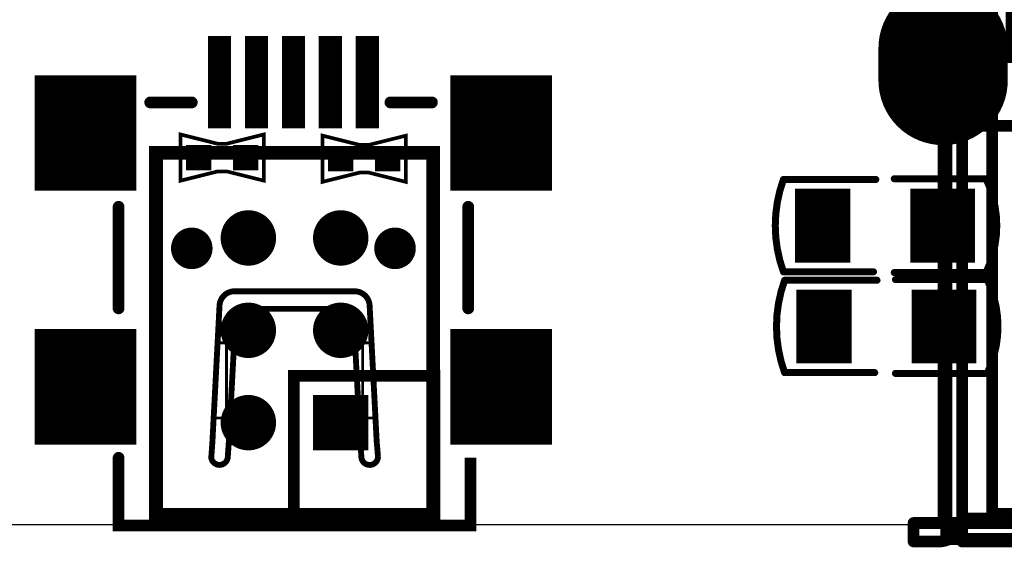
# Model space of a CAD drawing. Extents: x 68 to 180, y 55 to 144.
# Tile 20 of 27: x 138 to 159, y 55 to 67. Entities that reach past the tile are written whole.
import ezdxf

# ---------------------------------------------------------------- set-up
doc = ezdxf.new("R2010")
doc.units = 0
doc.header["$MEASUREMENT"] = 0
doc.layers.get('0').update_dxf_attribs({"linetype": 'CONTINUOUS'})
for name, color, linetype in [('BOARD_OUTLINE_00', 2, 'CONTINUOUS'), ('DRIL_NPLTE_THRU_01', 16, 'CONTINUOUS'), ('DRIL_NPLTE_THRU_02', 4, 'CONTINUOUS'), ('DRIL_NPLTE_THRU_03', 96, 'CONTINUOUS'), ('DRIL_NPLTE_THRU_04', 136, 'CONTINUOUS'), ('DRIL_NPLTE_THRU_05', 34, 'CONTINUOUS'), ('DRIL_NPLTE_THRU_06', 176, 'CONTINUOUS'), ('DRIL_PLTE_THRU_01', 16, 'CONTINUOUS'), ('DRIL_PLTE_THRU_02', 4, 'CONTINUOUS'), ('DRIL_PLTE_THRU_03', 96, 'CONTINUOUS'), ('DRIL_PLTE_THRU_04', 136, 'CONTINUOUS'), ('DRIL_PLTE_THRU_05', 34, 'CONTINUOUS'), ('DRIL_PLTE_THRU_06', 176, 'CONTINUOUS'), ('DRIL_SYMBOL', 2, 'CONTINUOUS'), ('PADS_BOT', 5, 'CONTINUOUS'), ('PADS_INNER', 1, 'CONTINUOUS'), ('PADS_TOP', 1, 'CONTINUOUS'), ('PART_BOT_2DLINE_00', 253, 'CONTINUOUS'), ('PART_BOT_2DLINE_01', 183, 'CONTINUOUS'), ('PART_TOP_2DLINE_00', 67, 'CONTINUOUS'), ('PART_TOP_2DLINE_01', 67, 'CONTINUOUS'), ('PART_TOP_COPPER_129', 130, 'CONTINUOUS')]:
    doc.layers.add(name, color=color, linetype=linetype)

# ---------------------------------------------------------------- blocks, each defined once
blk = doc.blocks.new('BOARD_5728')
at = {"layer": 'BOARD_OUTLINE_00', "const_width": 0.0254}
blk.add_lwpolyline([(0, -12.664, -0.306685), (1, -11.664), (110.44, -11.664, -0.233627), (111.44, -12.664), (111.44, -92.464, -0.199366), (110.44, -93.464), (1, -93.464, -0.298113), (0, -92.464), (0, -85.073), (12, -85.073), (12, -50.989), (2.337, -50.989), (2.356, -32.194), (0, -32.194)], format="xyb", close=True, dxfattribs=at)
blk = doc.blocks.new('SMOOTH_0$08')
at = {"const_width": 0.04}
blk.add_lwpolyline([(-0.02, 0, 1), (0.02, 0, 1)], format="xyb", close=True, dxfattribs=at)
blk = doc.blocks.new('PART_BODY_BOT_5749')
at = {"layer": 'PART_BOT_2DLINE_01', "const_width": 0.08}
blk.add_lwpolyline([(-0.9, 0.5), (-0.1, 0.3), (0.1, 0.3), (0.9, 0.5), (0.9, -0.5), (0.1, -0.3), (-0.1, -0.3), (-0.9, -0.5)], close=True, dxfattribs=at)
at = {"layer": 'PART_BOT_2DLINE_01'}
for p in [(-0.9, 0.5), (0.9, 0.5), (-0.1, 0.3), (0.1, 0.3), (-0.1, -0.3), (0.1, -0.3), (-0.9, -0.5), (0.9, -0.5)]:
    blk.add_blockref('SMOOTH_0$08', p, dxfattribs=at)
blk = doc.blocks.new('DRIL_HOLE_0')
blk.add_lwpolyline([(0, 0, 1), (0, 0, 1)], format="xyb", close=True)
blk = doc.blocks.new('PAD_0')
blk.add_lwpolyline([(0, 0, 1), (0, 0, 1)], format="xyb", close=True)
blk = doc.blocks.new('PAD_23')
at = {"const_width": 0.55}
blk.add_lwpolyline([(-0.275, 0), (0.275, 0)], dxfattribs=at)
blk = doc.blocks.new('STK_BOT_41')
at = {"layer": 'DRIL_PLTE_THRU_01'}
blk.add_blockref('DRIL_HOLE_0', (0, 0), dxfattribs=at)
at = {"layer": 'DRIL_PLTE_THRU_02'}
blk.add_blockref('DRIL_HOLE_0', (0, 0), dxfattribs=at)
at = {"layer": 'DRIL_PLTE_THRU_03'}
blk.add_blockref('DRIL_HOLE_0', (0, 0), dxfattribs=at)
at = {"layer": 'DRIL_PLTE_THRU_04'}
blk.add_blockref('DRIL_HOLE_0', (0, 0), dxfattribs=at)
at = {"layer": 'DRIL_PLTE_THRU_05'}
blk.add_blockref('DRIL_HOLE_0', (0, 0), dxfattribs=at)
at = {"layer": 'DRIL_PLTE_THRU_06'}
blk.add_blockref('DRIL_HOLE_0', (0, 0), dxfattribs=at)
at = {"layer": 'PADS_BOT'}
blk.add_blockref('PAD_23', (0, 0), dxfattribs=at)
at = {"layer": 'PADS_INNER'}
blk.add_blockref('PAD_0', (0, 0), dxfattribs=at)
at = {"layer": 'PADS_TOP'}
blk.add_blockref('PAD_0', (0, 0), dxfattribs=at)
blk = doc.blocks.new('STK_BOT_40')
at = {"layer": 'DRIL_NPLTE_THRU_01'}
blk.add_blockref('DRIL_HOLE_0', (0, 0), dxfattribs=at)
at = {"layer": 'DRIL_NPLTE_THRU_02'}
blk.add_blockref('DRIL_HOLE_0', (0, 0), dxfattribs=at)
at = {"layer": 'DRIL_NPLTE_THRU_03'}
blk.add_blockref('DRIL_HOLE_0', (0, 0), dxfattribs=at)
at = {"layer": 'DRIL_NPLTE_THRU_04'}
blk.add_blockref('DRIL_HOLE_0', (0, 0), dxfattribs=at)
at = {"layer": 'DRIL_NPLTE_THRU_05'}
blk.add_blockref('DRIL_HOLE_0', (0, 0), dxfattribs=at)
at = {"layer": 'DRIL_NPLTE_THRU_06'}
blk.add_blockref('DRIL_HOLE_0', (0, 0), dxfattribs=at)
at = {"layer": 'PADS_BOT'}
blk.add_blockref('PAD_23', (0, 0), dxfattribs=at)
at = {"layer": 'PADS_INNER'}
blk.add_blockref('PAD_0', (0, 0), dxfattribs=at)
at = {"layer": 'PADS_TOP'}
blk.add_blockref('PAD_0', (0, 0), dxfattribs=at)
blk = doc.blocks.new('SYM_BOT_32')
for name, p in [('PART_BODY_BOT_5749', (0, 0)), ('STK_BOT_41', (-0.508, 0)), ('STK_BOT_40', (0.508, 0))]:
    blk.add_blockref(name, p)
blk = doc.blocks.new('PART_BOT_71')
blk.add_blockref('SYM_BOT_32', (0, 0))
blk = doc.blocks.new('PART_BOT_72')
blk.add_blockref('SYM_BOT_32', (0, 0))
blk = doc.blocks.new('SMOOTH_0$254')
at = {"const_width": 0.127}
blk.add_lwpolyline([(-0.0635, 0, 1), (0.0635, 0, 1)], format="xyb", close=True, dxfattribs=at)
blk = doc.blocks.new('SMOOTH_0$2286')
at = {"const_width": 0.1143}
blk.add_lwpolyline([(-0.05715, 0, 1), (0.05715, 0, 1)], format="xyb", close=True, dxfattribs=at)
blk = doc.blocks.new('PART_BODY_TOP_5789')
at = {"layer": 'PART_TOP_2DLINE_00', "const_width": 0.254}
blk.add_lwpolyline([(-6.5, 1.7), (6.5, 1.7), (6.5, -15.61), (-6.5, -15.61)], close=True, dxfattribs=at)
at = {"layer": 'PART_TOP_2DLINE_01', "const_width": 0.254}
for points in [[(-6.559, -1.663), (6.541, -1.663)], [(-6.559, -15.263), (-6.559, -1.663)], [(6.541, -15.263), (6.541, -1.663)], [(6.141, -2.063), (-6.159, -2.063)], [(-6.159, -15.363), (-6.159, -2.063)], [(-5.509, -2.063), (-5.509, -15.063)], [(5.491, -2.063), (5.491, -15.063)], [(6.141, -15.363), (6.141, -2.063)], [(-3.819, -2.563), (-3.199, -2.563)], [(-3.819, -2.763), (-3.819, -2.563)], [(-3.199, -2.563), (-3.199, -2.763)], [(-1.319, -2.563), (-0.699, -2.563)], [(-1.319, -2.763), (-1.319, -2.563)], [(-0.699, -2.563), (-0.699, -2.763)], [(0.681, -2.563), (1.301, -2.563)], [(0.681, -2.763), (0.681, -2.563)], [(1.301, -2.563), (1.301, -2.763)], [(3.181, -2.563), (3.801, -2.563)], [(3.181, -2.763), (3.181, -2.563)], [(3.801, -2.563), (3.801, -2.763)], [(-3.199, -2.763), (-3.819, -2.763)], [(-0.699, -2.763), (-1.319, -2.763)], [(1.301, -2.763), (0.681, -2.763)], [(3.801, -2.763), (3.181, -2.763)], [(-6.859, -6.363), (-6.859, -4.363)], [(-6.559, -4.363), (-6.859, -4.363)], [(6.541, -4.363), (6.841, -4.363)], [(6.841, -6.363), (6.841, -4.363)], [(-7.409, -6.144), (-7.409, -4.582)], [(-7.362, -4.561), (-6.859, -4.457)], [(-7.362, -4.561), (-7.362, -6.165)], [(-7.109, -6.144), (-7.109, -4.582)], [(-6.559, -4.462), (-7.085, -4.572)], [(-7.085, -4.572), (-7.085, -4.592)], [(-7.085, -4.592), (-7.085, -6.134)], [(-7.06, -4.596), (-6.088, -4.726)], [(-7.06, -4.596), (-7.06, -6.13)], [(7.042, -4.596), (6.07, -4.726)], [(6.541, -4.462), (7.067, -4.572)], [(7.344, -4.561), (6.841, -4.457)], [(7.042, -4.596), (7.042, -6.13)], [(7.067, -4.572), (7.067, -4.592)], [(7.067, -4.592), (7.067, -6.134)], [(7.091, -4.582), (7.091, -6.144)], [(7.344, -4.561), (7.344, -6.165)], [(7.391, -4.582), (7.391, -6.144)], [(-6.339, -4.74), (-7.311, -4.61)], [(-7.311, -4.61), (-7.311, -6.116)], [(-6.339, -4.74), (-6.088, -4.726)], [(6.07, -4.726), (6.321, -4.74)], [(6.321, -4.74), (7.293, -4.61)], [(7.293, -4.61), (7.293, -6.116)], [(-6.085, -5.24), (-5.834, -5.225)], [(-6.085, -5.24), (-6.085, -5.486)], [(-5.834, -5.225), (-5.834, -5.501)], [(5.816, -5.225), (6.067, -5.24)], [(5.816, -5.225), (5.816, -5.501)], [(6.067, -5.24), (6.067, -5.486)], [(-5.834, -5.501), (-6.085, -5.486)], [(6.067, -5.486), (5.816, -5.501)], [(-6.339, -5.986), (-7.311, -6.116)], [(-7.06, -6.13), (-6.088, -6)], [(-6.088, -6), (-6.339, -5.986)], [(6.321, -5.986), (6.07, -6)], [(7.042, -6.13), (6.07, -6)], [(6.321, -5.986), (7.293, -6.116)], [(-7.362, -6.165), (-6.859, -6.269)], [(-7.085, -6.134), (-7.085, -6.154)], [(-6.559, -6.264), (-7.085, -6.154)], [(6.541, -6.264), (7.067, -6.154)], [(7.344, -6.165), (6.841, -6.269)], [(7.067, -6.134), (7.067, -6.154)], [(-6.559, -6.363), (-6.859, -6.363)], [(6.541, -6.363), (6.841, -6.363)], [(6.541, -6.663), (-6.559, -6.663)], [(-6.159, -15.163), (6.141, -15.163)], [(-5.509, -15.063), (5.491, -15.063)], [(-7.209, -15.263), (-7.209, -15.363)], [(7.191, -15.263), (-7.209, -15.263)], [(-7.209, -15.363), (-7.209, -15.663)], [(-6.159, -15.363), (-6.159, -15.663)], [(6.141, -15.363), (6.141, -15.663)], [(7.191, -15.263), (7.191, -15.363)], [(7.191, -15.363), (7.191, -15.663)], [(-7.209, -15.663), (-6.659, -15.663)], [(-6.159, -15.663), (6.141, -15.663)], [(7.191, -15.663), (6.641, -15.663)]]:
    blk.add_lwpolyline(points, dxfattribs=at)
for points in [[(-6.201, -15.363, 0.10334), (-6.159, -15.163)], [(6.141, -15.163, 0.10334), (6.183, -15.363)], [(-6.659, -15.663, 0.298113), (-6.201, -15.363)], [(6.183, -15.363, 0.298113), (6.641, -15.663)]]:
    blk.add_lwpolyline(points, format="xyb", dxfattribs=at)
at = {"layer": 'PART_TOP_COPPER_129', "const_width": 0.229}
blk.add_lwpolyline([(-5.102, 1.363), (5.317, 1.363), (5.317, -5.187), (-5.102, -5.187)], close=True, dxfattribs=at)
at = {"layer": 'PART_TOP_2DLINE_00'}
for p in [(-6.5, 1.7), (6.5, 1.7), (-6.5, -15.61), (6.5, -15.61)]:
    blk.add_blockref('SMOOTH_0$254', p, dxfattribs=at)
at = {"layer": 'PART_TOP_2DLINE_01'}
for p in [(-6.559, -1.663), (-6.559, -1.663), (6.541, -1.663), (6.541, -1.663), (-6.159, -2.063), (-6.159, -2.063), (-5.509, -2.063), (5.491, -2.063), (6.141, -2.063), (6.141, -2.063), (-3.819, -2.563), (-3.819, -2.563), (-3.199, -2.563), (-3.199, -2.563), (-1.319, -2.563), (-1.319, -2.563), (-0.699, -2.563), (-0.699, -2.563), (0.681, -2.563), (0.681, -2.563), (1.301, -2.563), (1.301, -2.563), (3.181, -2.563), (3.181, -2.563), (3.801, -2.563), (3.801, -2.563), (-3.819, -2.763), (-3.819, -2.763), (-3.199, -2.763), (-3.199, -2.763), (-1.319, -2.763), (-1.319, -2.763), (-0.699, -2.763), (-0.699, -2.763), (0.681, -2.763), (0.681, -2.763), (1.301, -2.763), (1.301, -2.763), (3.181, -2.763), (3.181, -2.763), (3.801, -2.763), (3.801, -2.763), (-6.859, -4.363), (-6.859, -4.363), (-6.559, -4.363), (6.541, -4.363), (6.841, -4.363), (6.841, -4.363), (-7.409, -4.582), (-7.362, -4.561), (-7.362, -4.561), (-7.109, -4.582), (-7.085, -4.572), (-7.085, -4.572), (-7.085, -4.592), (-7.085, -4.592), (-7.06, -4.596), (-7.06, -4.596), (-6.859, -4.457), (-6.559, -4.462), (6.541, -4.462), (6.841, -4.457), (7.042, -4.596), (7.042, -4.596), (7.067, -4.572), (7.067, -4.572), (7.067, -4.592), (7.067, -4.592), (7.091, -4.582), (7.344, -4.561), (7.344, -4.561), (7.391, -4.582), (-7.311, -4.61), (-7.311, -4.61), (-6.339, -4.74), (-6.339, -4.74), (-6.088, -4.726), (-6.088, -4.726), (6.07, -4.726), (6.07, -4.726), (6.321, -4.74), (6.321, -4.74), (7.293, -4.61), (7.293, -4.61), (-6.085, -5.24), (-6.085, -5.24), (-5.834, -5.225), (-5.834, -5.225), (5.816, -5.225), (5.816, -5.225), (6.067, -5.24), (6.067, -5.24), (-6.085, -5.486), (-6.085, -5.486), (-5.834, -5.501), (-5.834, -5.501), (5.816, -5.501), (5.816, -5.501), (6.067, -5.486), (6.067, -5.486), (-6.339, -5.986), (-6.339, -5.986), (-6.088, -6), (-6.088, -6), (6.07, -6), (6.07, -6), (6.321, -5.986), (6.321, -5.986), (-7.409, -6.144), (-7.362, -6.165), (-7.362, -6.165), (-7.311, -6.116), (-7.311, -6.116), (-7.109, -6.144), (-7.085, -6.134), (-7.085, -6.134), (-7.085, -6.154), (-7.085, -6.154), (-7.06, -6.13), (-7.06, -6.13), (-6.859, -6.269), (-6.559, -6.264), (6.541, -6.264), (6.841, -6.269), (7.042, -6.13), (7.042, -6.13), (7.067, -6.134), (7.067, -6.134), (7.067, -6.154), (7.067, -6.154), (7.091, -6.144), (7.293, -6.116), (7.293, -6.116), (7.344, -6.165), (7.344, -6.165), (7.391, -6.144), (-6.859, -6.363), (-6.859, -6.363), (-6.559, -6.363), (6.541, -6.363), (6.841, -6.363), (6.841, -6.363), (-6.559, -6.663), (6.541, -6.663), (-6.159, -15.163), (-6.159, -15.163), (-5.509, -15.063), (-5.509, -15.063), (5.491, -15.063), (5.491, -15.063), (6.141, -15.163), (6.141, -15.163), (-7.209, -15.263), (-7.209, -15.263), (-7.209, -15.363), (-7.209, -15.363), (-6.559, -15.263), (-6.201, -15.363), (-6.201, -15.363), (-6.159, -15.363), (-6.159, -15.363), (6.141, -15.363), (6.141, -15.363), (6.183, -15.363), (6.183, -15.363), (6.541, -15.263), (7.191, -15.263), (7.191, -15.263), (7.191, -15.363), (7.191, -15.363), (-7.209, -15.663), (-7.209, -15.663), (-6.659, -15.663), (-6.659, -15.663), (-6.159, -15.663), (-6.159, -15.663), (6.141, -15.663), (6.141, -15.663), (6.641, -15.663), (6.641, -15.663), (7.191, -15.663), (7.191, -15.663)]:
    blk.add_blockref('SMOOTH_0$254', p, dxfattribs=at)
at = {"layer": 'PART_TOP_COPPER_129'}
for p in [(-5.102, 1.363), (5.317, 1.363), (-5.102, -5.187), (5.317, -5.187)]:
    blk.add_blockref('SMOOTH_0$2286', p, dxfattribs=at)
blk = doc.blocks.new('DRIL_SYMBOL_0$9')
at = {"layer": 'DRIL_SYMBOL', "const_width": 0.0508}
for points in [[(0, -0.254), (0, 0.254)], [(-0.254, 0), (0.254, 0)]]:
    blk.add_lwpolyline(points, dxfattribs=at)
blk = doc.blocks.new('DRIL_HOLE_0$9')
at = {"const_width": 0.45}
blk.add_lwpolyline([(-0.225, 0, 1), (0.225, 0, 1)], format="xyb", close=True, dxfattribs=at)
blk.add_blockref('DRIL_SYMBOL_0$9', (0, 0))
blk = doc.blocks.new('PAD_48')
at = {"const_width": 0.75}
blk.add_lwpolyline([(0, -0.375, 1), (0, 0.375, 1)], format="xyb", close=True, dxfattribs=at)
blk = doc.blocks.new('STK_TOP_102')
at = {"layer": 'DRIL_PLTE_THRU_01'}
blk.add_blockref('DRIL_HOLE_0$9', (0, 0), dxfattribs=at)
at = {"layer": 'DRIL_PLTE_THRU_02'}
blk.add_blockref('DRIL_HOLE_0$9', (0, 0), dxfattribs=at)
at = {"layer": 'DRIL_PLTE_THRU_03'}
blk.add_blockref('DRIL_HOLE_0$9', (0, 0), dxfattribs=at)
at = {"layer": 'DRIL_PLTE_THRU_04'}
blk.add_blockref('DRIL_HOLE_0$9', (0, 0), dxfattribs=at)
at = {"layer": 'DRIL_PLTE_THRU_05'}
blk.add_blockref('DRIL_HOLE_0$9', (0, 0), dxfattribs=at)
at = {"layer": 'DRIL_PLTE_THRU_06'}
blk.add_blockref('DRIL_HOLE_0$9', (0, 0), dxfattribs=at)
at = {"layer": 'PADS_BOT'}
blk.add_blockref('PAD_48', (0, 0), dxfattribs=at)
at = {"layer": 'PADS_INNER'}
blk.add_blockref('PAD_48', (0, 0), dxfattribs=at)
at = {"layer": 'PADS_TOP'}
blk.add_blockref('PAD_48', (0, 0), dxfattribs=at)
blk = doc.blocks.new('DRIL_SYMBOL_2$5')
at = {"layer": 'DRIL_SYMBOL', "const_width": 0.0508}
for points in [[(0, -0.254), (0, 0.254)], [(-0.254, 0), (0.254, 0)]]:
    blk.add_lwpolyline(points, dxfattribs=at)
blk = doc.blocks.new('DRIL_HOLE_2$5')
at = {"const_width": 1.25}
blk.add_lwpolyline([(-0.625, 0, 1), (0.625, 0, 1)], format="xyb", close=True, dxfattribs=at)
blk.add_blockref('DRIL_SYMBOL_2$5', (0, 0))
blk = doc.blocks.new('PAD_72')
at = {"const_width": 1.4}
blk.add_lwpolyline([(-0.35, -0.7), (0.35, -0.7, 1), (0.35, 0.7), (-0.35, 0.7, 1)], format="xyb", close=True, dxfattribs=at)
blk = doc.blocks.new('STK_TOP_103')
at = {"layer": 'DRIL_PLTE_THRU_01'}
blk.add_blockref('DRIL_HOLE_2$5', (0, 0), dxfattribs=at)
at = {"layer": 'DRIL_PLTE_THRU_02'}
blk.add_blockref('DRIL_HOLE_2$5', (0, 0), dxfattribs=at)
at = {"layer": 'DRIL_PLTE_THRU_03'}
blk.add_blockref('DRIL_HOLE_2$5', (0, 0), dxfattribs=at)
at = {"layer": 'DRIL_PLTE_THRU_04'}
blk.add_blockref('DRIL_HOLE_2$5', (0, 0), dxfattribs=at)
at = {"layer": 'DRIL_PLTE_THRU_05'}
blk.add_blockref('DRIL_HOLE_2$5', (0, 0), dxfattribs=at)
at = {"layer": 'DRIL_PLTE_THRU_06'}
blk.add_blockref('DRIL_HOLE_2$5', (0, 0), dxfattribs=at)
at = {"layer": 'PADS_BOT', "rotation": 90}
blk.add_blockref('PAD_72', (0, 0), dxfattribs=at)
at = {"layer": 'PADS_INNER', "rotation": 90}
blk.add_blockref('PAD_72', (0, 0), dxfattribs=at)
at = {"layer": 'PADS_TOP', "rotation": 90}
blk.add_blockref('PAD_72', (0, 0), dxfattribs=at)
blk = doc.blocks.new('PAD_73')
at = {"const_width": 1.4}
blk.add_lwpolyline([(-0.25, -0.7), (0.25, -0.7, 1), (0.25, 0.7), (-0.25, 0.7, 1)], format="xyb", close=True, dxfattribs=at)
blk = doc.blocks.new('STK_TOP_104')
at = {"layer": 'DRIL_PLTE_THRU_01'}
blk.add_blockref('DRIL_HOLE_2$5', (0, 0), dxfattribs=at)
at = {"layer": 'DRIL_PLTE_THRU_02'}
blk.add_blockref('DRIL_HOLE_2$5', (0, 0), dxfattribs=at)
at = {"layer": 'DRIL_PLTE_THRU_03'}
blk.add_blockref('DRIL_HOLE_2$5', (0, 0), dxfattribs=at)
at = {"layer": 'DRIL_PLTE_THRU_04'}
blk.add_blockref('DRIL_HOLE_2$5', (0, 0), dxfattribs=at)
at = {"layer": 'DRIL_PLTE_THRU_05'}
blk.add_blockref('DRIL_HOLE_2$5', (0, 0), dxfattribs=at)
at = {"layer": 'DRIL_PLTE_THRU_06'}
blk.add_blockref('DRIL_HOLE_2$5', (0, 0), dxfattribs=at)
at = {"layer": 'PADS_BOT', "rotation": 90}
blk.add_blockref('PAD_72', (0, 0), dxfattribs=at)
at = {"layer": 'PADS_INNER', "rotation": 90}
blk.add_blockref('PAD_72', (0, 0), dxfattribs=at)
at = {"layer": 'PADS_TOP', "rotation": 90}
blk.add_blockref('PAD_73', (0, 0), dxfattribs=at)
blk = doc.blocks.new('SYM_TOP_72')
for name, p in [('STK_TOP_103', (-6.57, 0.35)), ('STK_TOP_104', (6.57, 0.35)), ('PART_BODY_TOP_5789', (0, 0)), ('STK_TOP_102', (-3.5, 0)), ('STK_TOP_102', (-1, 0)), ('STK_TOP_102', (1, 0)), ('STK_TOP_102', (3.5, 0)), ('STK_TOP_102', (-3.5, -2.7)), ('STK_TOP_102', (-1, -2.7)), ('STK_TOP_102', (1, -2.7)), ('STK_TOP_102', (3.5, -2.7)), ('STK_TOP_103', (-6.57, -5.33)), ('STK_TOP_103', (6.57, -5.33))]:
    blk.add_blockref(name, p)
blk = doc.blocks.new('PART_TOP_258')
blk.add_blockref('SYM_TOP_72', (0, 0))
blk = doc.blocks.new('SMOOTH_0$127')
at = {"const_width": 0.0635}
blk.add_lwpolyline([(-0.03175, 0, 1), (0.03175, 0, 1)], format="xyb", close=True, dxfattribs=at)
blk = doc.blocks.new('SMOOTH_0$05999')
at = {"const_width": 0.03}
blk.add_lwpolyline([(-0.015, 0, 1), (0.015, 0, 1)], format="xyb", close=True, dxfattribs=at)
blk = doc.blocks.new('PART_BODY_TOP_5790')
at = {"layer": 'PART_TOP_2DLINE_00'}
for points, const_width in [([(-3.1, 0.56), (-2.2, 0.56)], 0.254), ([(2.1, 0.56), (3, 0.56)], 0.254), ([(-3.785, -3.9), (-3.785, -1.7)], 0.254), ([(3.785, -3.9), (3.785, -1.7)], 0.254), ([(-1.702, -6.273), (-1.448, -6.273), (-1.448, -4.647), (-1.499, -4.647), (-1.626, -4.647)], 0.06), ([(1.778, -6.273), (1.499, -6.273), (1.499, -4.647), (1.549, -4.647), (1.676, -4.647)], 0.06), ([(-3.785, -7.136), (-3.785, -8.6), (3.8, -8.6), (3.835, -8.6), (3.835, -7.136)], 0.254)]:
    blk.add_lwpolyline(points, dxfattribs=dict(at, const_width=const_width))
at = {"layer": 'PART_TOP_2DLINE_00', "const_width": 0.127}
blk.add_lwpolyline([(-1.275, -3.53, 0.414214), (-1.6, -3.855), (-1.753, -6.781), (-1.778, -7.136, 0.866227), (-1.422, -7.136), (-1.397, -6.781), (-1.27, -4.404), (-1.219, -4.085, -0.414214), (-1.044, -3.911), (1.095, -3.911, -0.414214), (1.27, -4.085), (1.321, -4.404), (1.448, -6.781), (1.473, -7.136, 0.930071), (1.831, -7.111), (1.803, -6.781), (1.651, -3.855, 0.414214), (1.325, -3.53)], format="xyb", close=True, dxfattribs=at)
at = {"layer": 'PART_TOP_2DLINE_00'}
for name, p in [('SMOOTH_0$254', (-3.1, 0.56)), ('SMOOTH_0$254', (-2.2, 0.56)), ('SMOOTH_0$254', (2.1, 0.56)), ('SMOOTH_0$254', (3, 0.56)), ('SMOOTH_0$254', (-3.785, -1.7)), ('SMOOTH_0$254', (3.785, -1.7)), ('SMOOTH_0$127', (-1.275, -3.53)), ('SMOOTH_0$254', (-3.785, -3.9)), ('SMOOTH_0$127', (-1.6, -3.855)), ('SMOOTH_0$254', (3.785, -3.9)), ('SMOOTH_0$127', (-1.219, -4.085)), ('SMOOTH_0$127', (-1.044, -3.911)), ('SMOOTH_0$127', (-1.27, -4.404)), ('SMOOTH_0$05999', (-1.499, -4.647)), ('SMOOTH_0$05999', (-1.448, -4.647)), ('SMOOTH_0$05999', (1.499, -4.647)), ('SMOOTH_0$05999', (1.549, -4.647)), ('SMOOTH_0$05999', (-1.702, -6.273)), ('SMOOTH_0$05999', (-1.448, -6.273)), ('SMOOTH_0$05999', (1.499, -6.273)), ('SMOOTH_0$05999', (1.778, -6.273)), ('SMOOTH_0$127', (-1.753, -6.781)), ('SMOOTH_0$127', (-1.397, -6.781)), ('SMOOTH_0$254', (-3.785, -7.136)), ('SMOOTH_0$127', (-1.778, -7.136)), ('SMOOTH_0$127', (-1.422, -7.136)), ('SMOOTH_0$254', (-3.785, -8.6)), ('SMOOTH_0$254', (3.8, -8.6))]:
    blk.add_blockref(name, p, dxfattribs=at)
blk = doc.blocks.new('PAD_74')
at = {"const_width": 0.5}
blk.add_lwpolyline([(-1, 0), (1, 0)], dxfattribs=at)
blk = doc.blocks.new('STK_TOP_105')
at = {"layer": 'DRIL_PLTE_THRU_01'}
blk.add_blockref('DRIL_HOLE_0', (0, 0), dxfattribs=at)
at = {"layer": 'DRIL_PLTE_THRU_02'}
blk.add_blockref('DRIL_HOLE_0', (0, 0), dxfattribs=at)
at = {"layer": 'DRIL_PLTE_THRU_03'}
blk.add_blockref('DRIL_HOLE_0', (0, 0), dxfattribs=at)
at = {"layer": 'DRIL_PLTE_THRU_04'}
blk.add_blockref('DRIL_HOLE_0', (0, 0), dxfattribs=at)
at = {"layer": 'DRIL_PLTE_THRU_05'}
blk.add_blockref('DRIL_HOLE_0', (0, 0), dxfattribs=at)
at = {"layer": 'DRIL_PLTE_THRU_06'}
blk.add_blockref('DRIL_HOLE_0', (0, 0), dxfattribs=at)
at = {"layer": 'PADS_BOT'}
blk.add_blockref('PAD_0', (0, 0), dxfattribs=at)
at = {"layer": 'PADS_INNER'}
blk.add_blockref('PAD_0', (0, 0), dxfattribs=at)
at = {"layer": 'PADS_TOP', "rotation": 90}
blk.add_blockref('PAD_74', (0, 0), dxfattribs=at)
blk = doc.blocks.new('PAD_75')
at = {"const_width": 2.2}
blk.add_lwpolyline([(-1.25, 0), (1.25, 0)], dxfattribs=at)
blk = doc.blocks.new('STK_TOP_106')
at = {"layer": 'DRIL_PLTE_THRU_01'}
blk.add_blockref('DRIL_HOLE_0', (0, 0), dxfattribs=at)
at = {"layer": 'DRIL_PLTE_THRU_02'}
blk.add_blockref('DRIL_HOLE_0', (0, 0), dxfattribs=at)
at = {"layer": 'DRIL_PLTE_THRU_03'}
blk.add_blockref('DRIL_HOLE_0', (0, 0), dxfattribs=at)
at = {"layer": 'DRIL_PLTE_THRU_04'}
blk.add_blockref('DRIL_HOLE_0', (0, 0), dxfattribs=at)
at = {"layer": 'DRIL_PLTE_THRU_05'}
blk.add_blockref('DRIL_HOLE_0', (0, 0), dxfattribs=at)
at = {"layer": 'DRIL_PLTE_THRU_06'}
blk.add_blockref('DRIL_HOLE_0', (0, 0), dxfattribs=at)
at = {"layer": 'PADS_BOT'}
blk.add_blockref('PAD_0', (0, 0), dxfattribs=at)
at = {"layer": 'PADS_INNER'}
blk.add_blockref('PAD_0', (0, 0), dxfattribs=at)
at = {"layer": 'PADS_TOP', "rotation": 90}
blk.add_blockref('PAD_75', (0, 0), dxfattribs=at)
blk = doc.blocks.new('DRIL_SYMBOL_0$899998')
at = {"layer": 'DRIL_SYMBOL', "const_width": 0.0508}
for points in [[(0, -0.254), (0, 0.254)], [(-0.254, 0), (0.254, 0)]]:
    blk.add_lwpolyline(points, dxfattribs=at)
blk = doc.blocks.new('DRIL_HOLE_0$899998')
at = {"const_width": 0.45}
blk.add_lwpolyline([(-0.225, 0, 1), (0.225, 0, 1)], format="xyb", close=True, dxfattribs=at)
blk.add_blockref('DRIL_SYMBOL_0$899998', (0, 0))
blk = doc.blocks.new('PAD_76')
at = {"const_width": 0.45}
blk.add_lwpolyline([(0, -0.225, 1), (0, 0.225, 1)], format="xyb", close=True, dxfattribs=at)
blk = doc.blocks.new('STK_TOP_107')
at = {"layer": 'DRIL_PLTE_THRU_01'}
blk.add_blockref('DRIL_HOLE_0$899998', (0, 0), dxfattribs=at)
at = {"layer": 'DRIL_PLTE_THRU_02'}
blk.add_blockref('DRIL_HOLE_0$899998', (0, 0), dxfattribs=at)
at = {"layer": 'DRIL_PLTE_THRU_03'}
blk.add_blockref('DRIL_HOLE_0$899998', (0, 0), dxfattribs=at)
at = {"layer": 'DRIL_PLTE_THRU_04'}
blk.add_blockref('DRIL_HOLE_0$899998', (0, 0), dxfattribs=at)
at = {"layer": 'DRIL_PLTE_THRU_05'}
blk.add_blockref('DRIL_HOLE_0$899998', (0, 0), dxfattribs=at)
at = {"layer": 'DRIL_PLTE_THRU_06'}
blk.add_blockref('DRIL_HOLE_0$899998', (0, 0), dxfattribs=at)
at = {"layer": 'PADS_BOT'}
blk.add_blockref('PAD_76', (0, 0), dxfattribs=at)
at = {"layer": 'PADS_INNER'}
blk.add_blockref('PAD_76', (0, 0), dxfattribs=at)
at = {"layer": 'PADS_TOP'}
blk.add_blockref('PAD_76', (0, 0), dxfattribs=at)
blk = doc.blocks.new('SYM_TOP_73')
for name, p in [('STK_TOP_106', (-4.5, -0.1)), ('STK_TOP_105', (-1.6, 1)), ('STK_TOP_105', (-0.8, 1)), ('STK_TOP_105', (0, 1)), ('STK_TOP_105', (0.8, 1)), ('STK_TOP_105', (1.6, 1)), ('STK_TOP_106', (4.5, -0.1)), ('PART_BODY_TOP_5790', (0, 0)), ('STK_TOP_107', (-2.2, -2.6)), ('STK_TOP_107', (2.2, -2.6)), ('STK_TOP_106', (-4.5, -5.6)), ('STK_TOP_106', (4.5, -5.6))]:
    blk.add_blockref(name, p)
blk = doc.blocks.new('PART_TOP_259')
blk.add_blockref('SYM_TOP_73', (0, 0))
blk = doc.blocks.new('SMOOTH_0$3')
at = {"const_width": 0.15}
blk.add_lwpolyline([(-0.075, 0, 1), (0.075, 0, 1)], format="xyb", close=True, dxfattribs=at)
blk = doc.blocks.new('PART_BODY_TOP_5797')
at = {"layer": 'PART_TOP_2DLINE_00'}
for points, const_width in [([(-2.032, 2.032), (1.016, 2.032), (1.016, -1.016), (-2.032, -1.016)], 0.254), ([(-2, 2), (4, 2), (4, -5.842), (-2, -5.842)], 0.3)]:
    blk.add_lwpolyline(points, close=True, dxfattribs=dict(at, const_width=const_width))
for name, p in [('SMOOTH_0$254', (-2.032, 2.032)), ('SMOOTH_0$3', (-2, 2)), ('SMOOTH_0$254', (1.016, 2.032)), ('SMOOTH_0$3', (4, 2)), ('SMOOTH_0$254', (-2.032, -1.016)), ('SMOOTH_0$254', (1.016, -1.016)), ('SMOOTH_0$3', (-2, -5.842)), ('SMOOTH_0$3', (4, -5.842))]:
    blk.add_blockref(name, p, dxfattribs=at)
blk = doc.blocks.new('DRIL_SYMBOL_0$8')
at = {"layer": 'DRIL_SYMBOL', "const_width": 0.0508}
for points in [[(0, -0.254), (0, 0.254)], [(-0.254, 0), (0.254, 0)]]:
    blk.add_lwpolyline(points, dxfattribs=at)
blk = doc.blocks.new('DRIL_HOLE_0$8')
at = {"const_width": 0.4}
blk.add_lwpolyline([(-0.2, 0, 1), (0.2, 0, 1)], format="xyb", close=True, dxfattribs=at)
blk.add_blockref('DRIL_SYMBOL_0$8', (0, 0))
blk = doc.blocks.new('PAD_11')
at = {"const_width": 0.6}
blk.add_lwpolyline([(0, -0.3, 1), (0, 0.3, 1)], format="xyb", close=True, dxfattribs=at)
blk = doc.blocks.new('PAD_12')
at = {"const_width": 1.2}
blk.add_lwpolyline([(-0.6, 0), (0.6, 0)], dxfattribs=at)
blk = doc.blocks.new('STK_TOP_28')
at = {"layer": 'DRIL_PLTE_THRU_01'}
blk.add_blockref('DRIL_HOLE_0$8', (0, 0), dxfattribs=at)
at = {"layer": 'DRIL_PLTE_THRU_02'}
blk.add_blockref('DRIL_HOLE_0$8', (0, 0), dxfattribs=at)
at = {"layer": 'DRIL_PLTE_THRU_03'}
blk.add_blockref('DRIL_HOLE_0$8', (0, 0), dxfattribs=at)
at = {"layer": 'DRIL_PLTE_THRU_04'}
blk.add_blockref('DRIL_HOLE_0$8', (0, 0), dxfattribs=at)
at = {"layer": 'DRIL_PLTE_THRU_05'}
blk.add_blockref('DRIL_HOLE_0$8', (0, 0), dxfattribs=at)
at = {"layer": 'DRIL_PLTE_THRU_06'}
blk.add_blockref('DRIL_HOLE_0$8', (0, 0), dxfattribs=at)
at = {"layer": 'PADS_BOT'}
blk.add_blockref('PAD_12', (0, 0), dxfattribs=at)
at = {"layer": 'PADS_INNER'}
blk.add_blockref('PAD_11', (0, 0), dxfattribs=at)
at = {"layer": 'PADS_TOP'}
blk.add_blockref('PAD_12', (0, 0), dxfattribs=at)
blk = doc.blocks.new('STK_TOP_29')
at = {"layer": 'DRIL_PLTE_THRU_01'}
blk.add_blockref('DRIL_HOLE_0$8', (0, 0), dxfattribs=at)
at = {"layer": 'DRIL_PLTE_THRU_02'}
blk.add_blockref('DRIL_HOLE_0$8', (0, 0), dxfattribs=at)
at = {"layer": 'DRIL_PLTE_THRU_03'}
blk.add_blockref('DRIL_HOLE_0$8', (0, 0), dxfattribs=at)
at = {"layer": 'DRIL_PLTE_THRU_04'}
blk.add_blockref('DRIL_HOLE_0$8', (0, 0), dxfattribs=at)
at = {"layer": 'DRIL_PLTE_THRU_05'}
blk.add_blockref('DRIL_HOLE_0$8', (0, 0), dxfattribs=at)
at = {"layer": 'DRIL_PLTE_THRU_06'}
blk.add_blockref('DRIL_HOLE_0$8', (0, 0), dxfattribs=at)
at = {"layer": 'PADS_BOT'}
blk.add_blockref('PAD_11', (0, 0), dxfattribs=at)
at = {"layer": 'PADS_INNER'}
blk.add_blockref('PAD_11', (0, 0), dxfattribs=at)
at = {"layer": 'PADS_TOP'}
blk.add_blockref('PAD_11', (0, 0), dxfattribs=at)
blk = doc.blocks.new('SYM_TOP_80')
for name, p in [('PART_BODY_TOP_5797', (0, 0)), ('STK_TOP_28', (0, 0)), ('STK_TOP_29', (2, 0)), ('STK_TOP_29', (0, -2)), ('STK_TOP_29', (2, -2)), ('STK_TOP_29', (0, -4)), ('STK_TOP_29', (2, -4))]:
    blk.add_blockref(name, p)
blk = doc.blocks.new('PART_TOP_493')
blk.add_blockref('SYM_TOP_80', (0, 0))
blk = doc.blocks.new('SMOOTH_0$1524')
at = {"const_width": 0.0762}
blk.add_lwpolyline([(-0.0381, 0, 1), (0.0381, 0, 1)], format="xyb", close=True, dxfattribs=at)
blk = doc.blocks.new('PART_BODY_BOT_5801')
at = {"layer": 'PART_BOT_2DLINE_00', "const_width": 0.152}
for points in [[(-0.25, 1.016), (-2.235, 1.016, 0.230409), (-2.235, -1.016), (-0.25, -1.016)], [(0.2, -1), (2.15, -1, 0.176327), (2.15, 1), (0.15, 1)]]:
    blk.add_lwpolyline(points, format="xyb", dxfattribs=at)
at = {"layer": 'PART_BOT_2DLINE_00'}
for p in [(-2.235, 1.016), (-0.25, 1.016), (0.15, 1), (2.15, 1), (-2.235, -1.016), (-0.25, -1.016), (0.2, -1), (2.15, -1)]:
    blk.add_blockref('SMOOTH_0$1524', p, dxfattribs=at)
blk = doc.blocks.new('PAD_86')
at = {"const_width": 1.399997}
blk.add_lwpolyline([(-0.799998, 0), (0.799998, 0)], dxfattribs=at)
blk = doc.blocks.new('STK_BOT_23')
at = {"layer": 'DRIL_PLTE_THRU_01'}
blk.add_blockref('DRIL_HOLE_0', (0, 0), dxfattribs=at)
at = {"layer": 'DRIL_PLTE_THRU_02'}
blk.add_blockref('DRIL_HOLE_0', (0, 0), dxfattribs=at)
at = {"layer": 'DRIL_PLTE_THRU_03'}
blk.add_blockref('DRIL_HOLE_0', (0, 0), dxfattribs=at)
at = {"layer": 'DRIL_PLTE_THRU_04'}
blk.add_blockref('DRIL_HOLE_0', (0, 0), dxfattribs=at)
at = {"layer": 'DRIL_PLTE_THRU_05'}
blk.add_blockref('DRIL_HOLE_0', (0, 0), dxfattribs=at)
at = {"layer": 'DRIL_PLTE_THRU_06'}
blk.add_blockref('DRIL_HOLE_0', (0, 0), dxfattribs=at)
at = {"layer": 'PADS_BOT', "rotation": 90}
blk.add_blockref('PAD_86', (0, 0), dxfattribs=at)
at = {"layer": 'PADS_INNER'}
blk.add_blockref('PAD_0', (0, 0), dxfattribs=at)
at = {"layer": 'PADS_TOP'}
blk.add_blockref('PAD_0', (0, 0), dxfattribs=at)
blk = doc.blocks.new('PAD_87')
at = {"const_width": 1.199997}
blk.add_lwpolyline([(-0.799998, 0), (0.799998, 0)], dxfattribs=at)
blk = doc.blocks.new('STK_BOT_22')
at = {"layer": 'DRIL_PLTE_THRU_01'}
blk.add_blockref('DRIL_HOLE_0', (0, 0), dxfattribs=at)
at = {"layer": 'DRIL_PLTE_THRU_02'}
blk.add_blockref('DRIL_HOLE_0', (0, 0), dxfattribs=at)
at = {"layer": 'DRIL_PLTE_THRU_03'}
blk.add_blockref('DRIL_HOLE_0', (0, 0), dxfattribs=at)
at = {"layer": 'DRIL_PLTE_THRU_04'}
blk.add_blockref('DRIL_HOLE_0', (0, 0), dxfattribs=at)
at = {"layer": 'DRIL_PLTE_THRU_05'}
blk.add_blockref('DRIL_HOLE_0', (0, 0), dxfattribs=at)
at = {"layer": 'DRIL_PLTE_THRU_06'}
blk.add_blockref('DRIL_HOLE_0', (0, 0), dxfattribs=at)
at = {"layer": 'PADS_BOT', "rotation": 90}
blk.add_blockref('PAD_87', (0, 0), dxfattribs=at)
at = {"layer": 'PADS_INNER'}
blk.add_blockref('PAD_0', (0, 0), dxfattribs=at)
at = {"layer": 'PADS_TOP'}
blk.add_blockref('PAD_0', (0, 0), dxfattribs=at)
blk = doc.blocks.new('SYM_BOT_84')
for name, p in [('STK_BOT_23', (-1.3, 0)), ('STK_BOT_22', (1.3, 0)), ('PART_BODY_BOT_5801', (0, 0))]:
    blk.add_blockref(name, p)
blk = doc.blocks.new('PART_BOT_530')
blk.add_blockref('SYM_BOT_84', (0, 0))
blk = doc.blocks.new('PART_BOT_531')
blk.add_blockref('SYM_BOT_84', (0, 0))

msp = doc.modelspace()

# ---------------------------------------------------------------- block references
for name, p in [('BOARD_5728', (68.472, 149.435)), ('PART_TOP_258', (164.131, 71.27)), ('PART_TOP_259', (143.495, 64.555))]:
    msp.add_blockref(name, p)
at = {"xscale": -1}
for name, p in [('PART_BOT_72', (141.954, 63.921)), ('PART_BOT_530', (156.254, 62.447)), ('PART_BOT_531', (156.28, 60.263))]:
    msp.add_blockref(name, p, dxfattribs=at)
at = {"xscale": -1, "rotation": 180}
msp.add_blockref('PART_BOT_71', (145.028, 63.895), dxfattribs=at)
at = {"rotation": 180}
msp.add_blockref('PART_TOP_493', (144.52, 58.18), dxfattribs=at)

doc.saveas('drawing.dxf')
